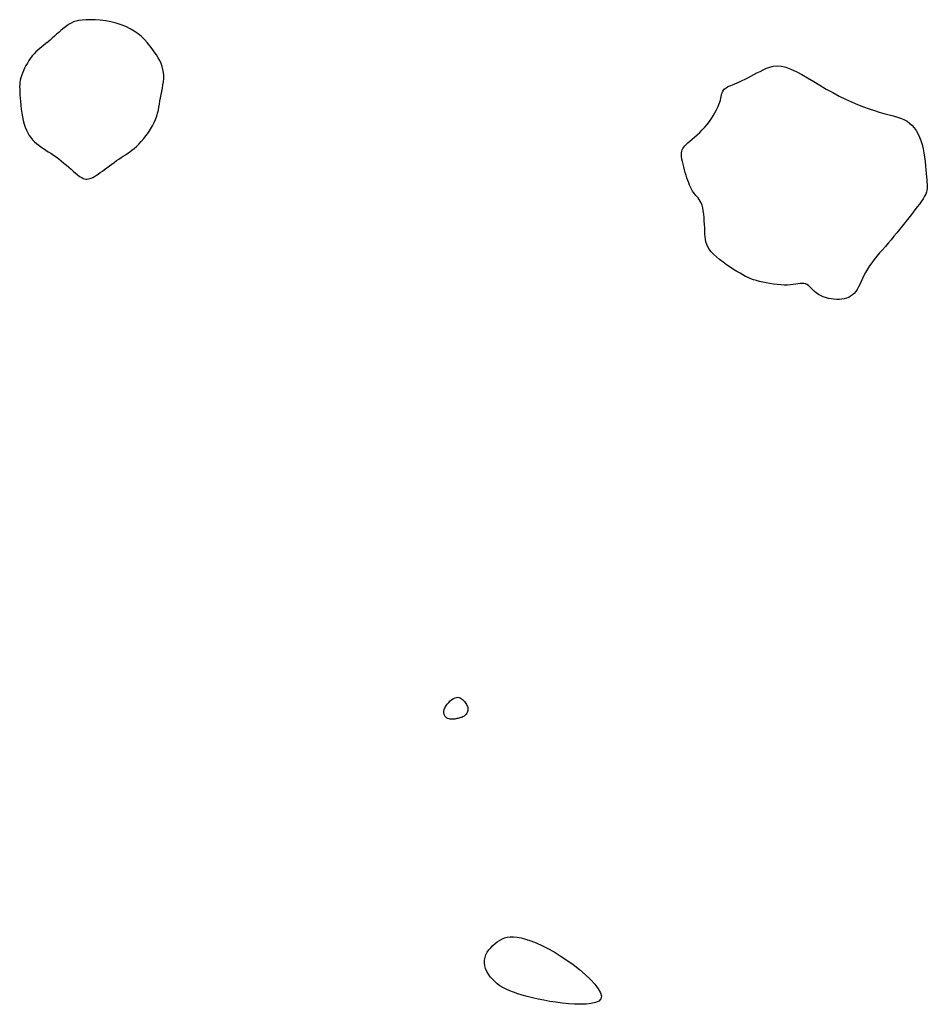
# Model space of a CAD drawing. Header units: millimetres. Extents: x 32690613 to 32693367, y 5343692 to 5344708.
# Tile 210 of 256: x 32692650 to 32692669, y 5343741 to 5343761. Entities that reach past the tile are written whole.
import ezdxf

# ---------------------------------------------------------------- set-up
doc = ezdxf.new("R2010")
doc.units = ezdxf.units.MM
doc.header["$LTSCALE"] = 20
doc.layers.add('02-DGM_HL_493.00', color=102, linetype='Continuous')
doc.layers.add('02-DGM_HL_493.50', color=112, linetype='Continuous')

msp = doc.modelspace()

# ---------------------------------------------------------------- linework, layer by layer
at = {"layer": '02-DGM_HL_493.00', "elevation": 493, "flags": 128}
msp.add_lwpolyline([(32692650.415, 5343759.59), (32692650.401, 5343759.545), (32692650.391, 5343759.501), (32692650.384, 5343759.459), (32692650.38, 5343759.415), (32692650.378, 5343759.37), (32692650.379, 5343759.321), (32692650.381, 5343759.268), (32692650.384, 5343759.208), (32692650.388, 5343759.143), (32692650.394, 5343759.072), (32692650.401, 5343758.997), (32692650.41, 5343758.92), (32692650.421, 5343758.842), (32692650.434, 5343758.765), (32692650.449, 5343758.691), (32692650.468, 5343758.621), (32692650.489, 5343758.557), (32692650.513, 5343758.498), (32692650.54, 5343758.445), (32692650.57, 5343758.395), (32692650.602, 5343758.35), (32692650.637, 5343758.308), (32692650.675, 5343758.269), (32692650.716, 5343758.233), (32692650.759, 5343758.198), (32692650.804, 5343758.165), (32692650.852, 5343758.133), (32692650.901, 5343758.101), (32692650.951, 5343758.069), (32692651.002, 5343758.036), (32692651.055, 5343758.001), (32692651.107, 5343757.964), (32692651.16, 5343757.925), (32692651.212, 5343757.883), (32692651.263, 5343757.841), (32692651.314, 5343757.799), (32692651.362, 5343757.757), (32692651.408, 5343757.717), (32692651.451, 5343757.679), (32692651.491, 5343757.645), (32692651.528, 5343757.615), (32692651.561, 5343757.588), (32692651.592, 5343757.566), (32692651.62, 5343757.549), (32692651.648, 5343757.535), (32692651.674, 5343757.525), (32692651.701, 5343757.52), (32692651.727, 5343757.519), (32692651.755, 5343757.522), (32692651.783, 5343757.529), (32692651.813, 5343757.541), (32692651.845, 5343757.555), (32692651.878, 5343757.574), (32692651.914, 5343757.596), (32692651.951, 5343757.621), (32692651.992, 5343757.649), (32692652.035, 5343757.68), (32692652.08, 5343757.713), (32692652.126, 5343757.748), (32692652.174, 5343757.784), (32692652.223, 5343757.82), (32692652.271, 5343757.855), (32692652.319, 5343757.889), (32692652.365, 5343757.921), (32692652.41, 5343757.95), (32692652.454, 5343757.978), (32692652.497, 5343758.005), (32692652.539, 5343758.033), (32692652.582, 5343758.063), (32692652.625, 5343758.096), (32692652.67, 5343758.132), (32692652.716, 5343758.174), (32692652.764, 5343758.222), (32692652.813, 5343758.275), (32692652.863, 5343758.332), (32692652.911, 5343758.392), (32692652.957, 5343758.456), (32692653, 5343758.52), (32692653.038, 5343758.585), (32692653.072, 5343758.65), (32692653.1, 5343758.714), (32692653.122, 5343758.777), (32692653.14, 5343758.838), (32692653.155, 5343758.9), (32692653.167, 5343758.961), (32692653.178, 5343759.023), (32692653.188, 5343759.085), (32692653.2, 5343759.147), (32692653.212, 5343759.211), (32692653.225, 5343759.275), (32692653.237, 5343759.339), (32692653.248, 5343759.404), (32692653.257, 5343759.468), (32692653.262, 5343759.532), (32692653.263, 5343759.595), (32692653.258, 5343759.656), (32692653.248, 5343759.717), (32692653.232, 5343759.776), (32692653.21, 5343759.834), (32692653.183, 5343759.892), (32692653.151, 5343759.95), (32692653.115, 5343760.008), (32692653.074, 5343760.067), (32692653.03, 5343760.128), (32692652.983, 5343760.189), (32692652.932, 5343760.251), (32692652.876, 5343760.312), (32692652.815, 5343760.371), (32692652.748, 5343760.428), (32692652.674, 5343760.482), (32692652.594, 5343760.531), (32692652.505, 5343760.574), (32692652.409, 5343760.611), (32692652.308, 5343760.642), (32692652.202, 5343760.666), (32692652.096, 5343760.685), (32692651.991, 5343760.699), (32692651.889, 5343760.707), (32692651.794, 5343760.711), (32692651.708, 5343760.71), (32692651.632, 5343760.704), (32692651.566, 5343760.695), (32692651.508, 5343760.682), (32692651.456, 5343760.665), (32692651.41, 5343760.644), (32692651.367, 5343760.62), (32692651.326, 5343760.593), (32692651.286, 5343760.563), (32692651.245, 5343760.529), (32692651.203, 5343760.494), (32692651.161, 5343760.457), (32692651.118, 5343760.419), (32692651.075, 5343760.38), (32692651.032, 5343760.342), (32692650.989, 5343760.304), (32692650.947, 5343760.268), (32692650.905, 5343760.233), (32692650.863, 5343760.2), (32692650.822, 5343760.167), (32692650.782, 5343760.135), (32692650.743, 5343760.101), (32692650.704, 5343760.065), (32692650.667, 5343760.027), (32692650.631, 5343759.986), (32692650.596, 5343759.941), (32692650.563, 5343759.893), (32692650.532, 5343759.843), (32692650.502, 5343759.791), (32692650.476, 5343759.739), (32692650.452, 5343759.688), (32692650.432, 5343759.638)], close=True, dxfattribs=at)
at = {"layer": '02-DGM_HL_493.50', "elevation": 493.5, "flags": 128}
for points in [[(32692668.522, 5343757.22), (32692668.499, 5343757.176), (32692668.47, 5343757.127), (32692668.436, 5343757.076), (32692668.397, 5343757.021), (32692668.353, 5343756.963), (32692668.307, 5343756.903), (32692668.258, 5343756.84), (32692668.208, 5343756.777), (32692668.156, 5343756.711), (32692668.104, 5343756.645), (32692668.05, 5343756.578), (32692667.996, 5343756.511), (32692667.941, 5343756.443), (32692667.885, 5343756.375), (32692667.829, 5343756.307), (32692667.772, 5343756.24), (32692667.714, 5343756.173), (32692667.656, 5343756.107), (32692667.6, 5343756.041), (32692667.544, 5343755.975), (32692667.491, 5343755.91), (32692667.442, 5343755.845), (32692667.395, 5343755.781), (32692667.354, 5343755.717), (32692667.317, 5343755.653), (32692667.284, 5343755.59), (32692667.255, 5343755.529), (32692667.228, 5343755.469), (32692667.202, 5343755.413), (32692667.176, 5343755.361), (32692667.149, 5343755.313), (32692667.121, 5343755.27), (32692667.09, 5343755.232), (32692667.056, 5343755.201), (32692667.019, 5343755.174), (32692666.98, 5343755.152), (32692666.937, 5343755.135), (32692666.892, 5343755.123), (32692666.844, 5343755.115), (32692666.794, 5343755.111), (32692666.74, 5343755.111), (32692666.685, 5343755.115), (32692666.629, 5343755.122), (32692666.574, 5343755.133), (32692666.519, 5343755.148), (32692666.467, 5343755.166), (32692666.418, 5343755.188), (32692666.373, 5343755.213), (32692666.332, 5343755.241), (32692666.296, 5343755.272), (32692666.263, 5343755.303), (32692666.232, 5343755.334), (32692666.203, 5343755.363), (32692666.174, 5343755.388), (32692666.145, 5343755.409), (32692666.114, 5343755.424), (32692666.081, 5343755.432), (32692666.046, 5343755.433), (32692666.007, 5343755.431), (32692665.965, 5343755.425), (32692665.919, 5343755.417), (32692665.868, 5343755.409), (32692665.814, 5343755.403), (32692665.754, 5343755.399), (32692665.689, 5343755.398), (32692665.62, 5343755.401), (32692665.548, 5343755.407), (32692665.475, 5343755.416), (32692665.402, 5343755.427), (32692665.33, 5343755.441), (32692665.261, 5343755.455), (32692665.195, 5343755.471), (32692665.134, 5343755.488), (32692665.077, 5343755.506), (32692665.023, 5343755.526), (32692664.97, 5343755.548), (32692664.916, 5343755.573), (32692664.861, 5343755.601), (32692664.804, 5343755.634), (32692664.742, 5343755.67), (32692664.676, 5343755.712), (32692664.606, 5343755.758), (32692664.535, 5343755.806), (32692664.464, 5343755.858), (32692664.396, 5343755.91), (32692664.332, 5343755.963), (32692664.275, 5343756.016), (32692664.227, 5343756.067), (32692664.188, 5343756.117), (32692664.158, 5343756.165), (32692664.137, 5343756.213), (32692664.122, 5343756.261), (32692664.112, 5343756.311), (32692664.105, 5343756.363), (32692664.102, 5343756.419), (32692664.099, 5343756.479), (32692664.097, 5343756.544), (32692664.093, 5343756.612), (32692664.089, 5343756.682), (32692664.084, 5343756.752), (32692664.077, 5343756.821), (32692664.069, 5343756.886), (32692664.058, 5343756.945), (32692664.044, 5343756.998), (32692664.028, 5343757.043), (32692664.009, 5343757.081), (32692663.988, 5343757.113), (32692663.966, 5343757.142), (32692663.944, 5343757.168), (32692663.92, 5343757.194), (32692663.897, 5343757.22), (32692663.875, 5343757.249), (32692663.853, 5343757.281), (32692663.833, 5343757.317), (32692663.813, 5343757.357), (32692663.794, 5343757.399), (32692663.776, 5343757.445), (32692663.758, 5343757.493), (32692663.741, 5343757.544), (32692663.724, 5343757.597), (32692663.708, 5343757.652), (32692663.691, 5343757.708), (32692663.676, 5343757.764), (32692663.663, 5343757.819), (32692663.651, 5343757.872), (32692663.642, 5343757.922), (32692663.635, 5343757.969), (32692663.632, 5343758.011), (32692663.632, 5343758.047), (32692663.636, 5343758.079), (32692663.645, 5343758.108), (32692663.658, 5343758.134), (32692663.676, 5343758.16), (32692663.699, 5343758.186), (32692663.727, 5343758.214), (32692663.761, 5343758.245), (32692663.801, 5343758.28), (32692663.846, 5343758.318), (32692663.894, 5343758.361), (32692663.944, 5343758.406), (32692663.996, 5343758.454), (32692664.047, 5343758.506), (32692664.097, 5343758.559), (32692664.146, 5343758.615), (32692664.19, 5343758.672), (32692664.231, 5343758.73), (32692664.269, 5343758.789), (32692664.302, 5343758.847), (32692664.332, 5343758.904), (32692664.358, 5343758.958), (32692664.379, 5343759.01), (32692664.397, 5343759.058), (32692664.411, 5343759.101), (32692664.421, 5343759.141), (32692664.429, 5343759.176), (32692664.436, 5343759.208), (32692664.443, 5343759.236), (32692664.45, 5343759.261), (32692664.459, 5343759.283), (32692664.471, 5343759.303), (32692664.486, 5343759.32), (32692664.504, 5343759.336), (32692664.527, 5343759.35), (32692664.553, 5343759.364), (32692664.583, 5343759.378), (32692664.617, 5343759.393), (32692664.655, 5343759.409), (32692664.698, 5343759.427), (32692664.744, 5343759.447), (32692664.794, 5343759.47), (32692664.848, 5343759.495), (32692664.904, 5343759.521), (32692664.962, 5343759.55), (32692665.021, 5343759.58), (32692665.082, 5343759.611), (32692665.143, 5343759.644), (32692665.205, 5343759.677), (32692665.267, 5343759.71), (32692665.331, 5343759.738), (32692665.399, 5343759.762), (32692665.471, 5343759.778), (32692665.548, 5343759.784), (32692665.632, 5343759.778), (32692665.722, 5343759.758), (32692665.821, 5343759.723), (32692665.928, 5343759.674), (32692666.04, 5343759.615), (32692666.158, 5343759.547), (32692666.28, 5343759.474), (32692666.405, 5343759.399), (32692666.532, 5343759.323), (32692666.66, 5343759.251), (32692666.787, 5343759.183), (32692666.914, 5343759.121), (32692667.038, 5343759.064), (32692667.159, 5343759.012), (32692667.276, 5343758.966), (32692667.388, 5343758.925), (32692667.494, 5343758.89), (32692667.592, 5343758.859), (32692667.683, 5343758.834), (32692667.767, 5343758.813), (32692667.844, 5343758.794), (32692667.915, 5343758.775), (32692667.98, 5343758.756), (32692668.04, 5343758.735), (32692668.097, 5343758.709), (32692668.15, 5343758.679), (32692668.2, 5343758.642), (32692668.246, 5343758.598), (32692668.29, 5343758.548), (32692668.33, 5343758.492), (32692668.367, 5343758.43), (32692668.399, 5343758.362), (32692668.427, 5343758.29), (32692668.452, 5343758.212), (32692668.471, 5343758.129), (32692668.487, 5343758.043), (32692668.5, 5343757.956), (32692668.51, 5343757.87), (32692668.518, 5343757.786), (32692668.525, 5343757.705), (32692668.531, 5343757.631), (32692668.536, 5343757.564), (32692668.543, 5343757.506), (32692668.548, 5343757.456), (32692668.553, 5343757.412), (32692668.555, 5343757.372), (32692668.554, 5343757.334), (32692668.548, 5343757.298), (32692668.538, 5343757.26)], [(32692659.354, 5343746.902), (32692659.352, 5343746.882), (32692659.347, 5343746.864), (32692659.34, 5343746.846), (32692659.331, 5343746.828), (32692659.32, 5343746.812), (32692659.307, 5343746.797), (32692659.293, 5343746.784), (32692659.278, 5343746.772), (32692659.263, 5343746.762), (32692659.246, 5343746.753), (32692659.23, 5343746.746), (32692659.212, 5343746.74), (32692659.194, 5343746.734), (32692659.174, 5343746.73), (32692659.154, 5343746.725), (32692659.134, 5343746.721), (32692659.112, 5343746.716), (32692659.09, 5343746.712), (32692659.067, 5343746.709), (32692659.044, 5343746.707), (32692659.021, 5343746.706), (32692658.998, 5343746.708), (32692658.976, 5343746.713), (32692658.954, 5343746.721), (32692658.933, 5343746.732), (32692658.914, 5343746.747), (32692658.898, 5343746.765), (32692658.885, 5343746.787), (32692658.876, 5343746.811), (32692658.871, 5343746.839), (32692658.873, 5343746.869), (32692658.88, 5343746.901), (32692658.895, 5343746.936), (32692658.915, 5343746.972), (32692658.941, 5343747.008), (32692658.97, 5343747.042), (32692659.002, 5343747.073), (32692659.034, 5343747.101), (32692659.067, 5343747.123), (32692659.099, 5343747.138), (32692659.129, 5343747.146), (32692659.156, 5343747.147), (32692659.182, 5343747.142), (32692659.205, 5343747.132), (32692659.227, 5343747.118), (32692659.247, 5343747.101), (32692659.266, 5343747.082), (32692659.283, 5343747.062), (32692659.298, 5343747.042), (32692659.313, 5343747.021), (32692659.325, 5343747.001), (32692659.336, 5343746.981), (32692659.344, 5343746.961), (32692659.35, 5343746.941), (32692659.354, 5343746.921)], [(32692662.029, 5343741.164), (32692662.016, 5343741.109), (32692661.975, 5343741.067), (32692661.911, 5343741.036), (32692661.826, 5343741.016), (32692661.726, 5343741.005), (32692661.613, 5343741.002), (32692661.492, 5343741.005), (32692661.368, 5343741.014), (32692661.242, 5343741.026), (32692661.118, 5343741.042), (32692660.995, 5343741.061), (32692660.875, 5343741.083), (32692660.759, 5343741.107), (32692660.648, 5343741.132), (32692660.542, 5343741.159), (32692660.443, 5343741.186), (32692660.352, 5343741.214), (32692660.269, 5343741.242), (32692660.192, 5343741.272), (32692660.121, 5343741.304), (32692660.056, 5343741.337), (32692659.996, 5343741.374), (32692659.941, 5343741.413), (32692659.891, 5343741.456), (32692659.844, 5343741.503), (32692659.802, 5343741.553), (32692659.765, 5343741.606), (32692659.734, 5343741.661), (32692659.71, 5343741.717), (32692659.694, 5343741.774), (32692659.686, 5343741.83), (32692659.686, 5343741.886), (32692659.697, 5343741.94), (32692659.716, 5343741.992), (32692659.742, 5343742.043), (32692659.775, 5343742.09), (32692659.812, 5343742.135), (32692659.854, 5343742.177), (32692659.898, 5343742.216), (32692659.943, 5343742.251), (32692659.989, 5343742.282), (32692660.036, 5343742.308), (32692660.086, 5343742.329), (32692660.14, 5343742.344), (32692660.199, 5343742.353), (32692660.265, 5343742.354), (32692660.338, 5343742.347), (32692660.42, 5343742.332), (32692660.511, 5343742.307), (32692660.612, 5343742.273), (32692660.72, 5343742.23), (32692660.835, 5343742.179), (32692660.955, 5343742.118), (32692661.079, 5343742.05), (32692661.205, 5343741.973), (32692661.333, 5343741.888), (32692661.461, 5343741.796), (32692661.586, 5343741.698), (32692661.702, 5343741.599), (32692661.807, 5343741.5), (32692661.896, 5343741.404), (32692661.966, 5343741.314), (32692662.011, 5343741.234)]]:
    msp.add_lwpolyline(points, close=True, dxfattribs=at)

doc.saveas('drawing.dxf')
